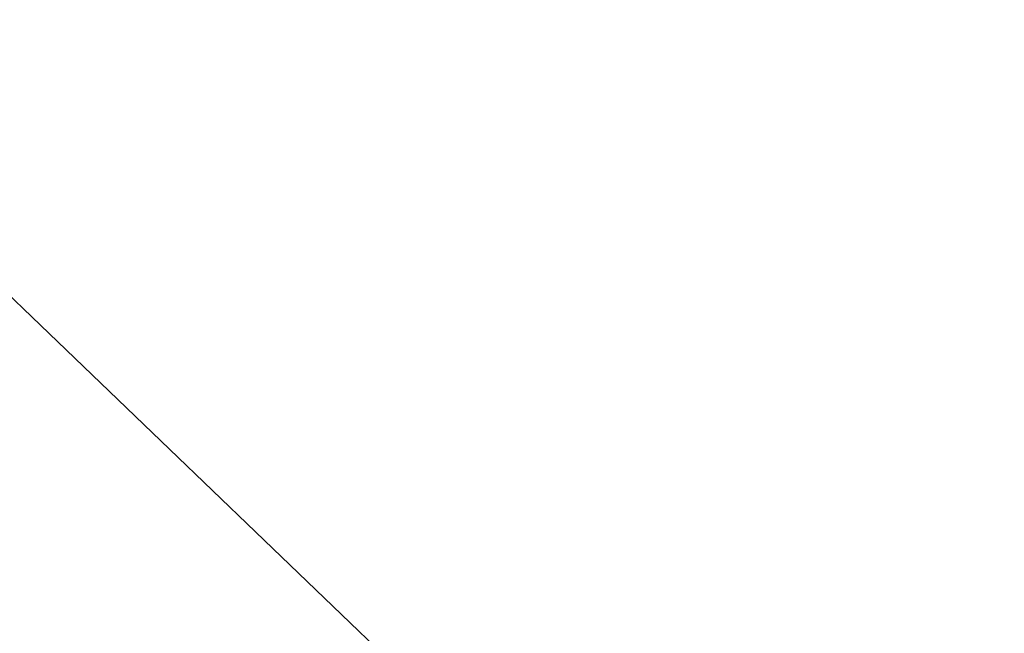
# Model space of a CAD drawing. Header units: millimetres. Extents: x -4 to 636, y -4 to 636.
# Tile 42 of 256: x 117.022 to 118.395, y 74.187 to 75.043. Entities that reach past the tile are written whole.
import ezdxf

# ---------------------------------------------------------------- set-up
doc = ezdxf.new("R2010")
doc.units = ezdxf.units.MM
doc.header["$LTSCALE"] = 25.4
doc.layers.get('0').update_dxf_attribs({"true_color": 0xff5454})

# ---------------------------------------------------------------- blocks, each defined once
blk = doc.blocks.new('AGNES-ROUND-LED-8210-8206-8188-8185.STL')
at = {"color": 7, "true_color": 0xffffff}
mesh = blk.add_polyface(dxfattribs=at)
corners = [(118.0855, 73.6231, 1.9938), (81.7844, 108.4908, 0.089), (118.0855, 73.6231, 0.089), (81.7844, 108.4908, 1.9938)]
mesh.append_faces([[corners[k] for k in face] for face in [(0, 1, 2), (1, 0, 3)]], dxfattribs={"vtx0": -1, "color": 7})
mesh = blk.add_polyface(dxfattribs=at)
corners = [(107.041, 74.8651, -33.6474), (135.9996, 52.808, -33.9718), (107.183, 75.029, -33.9718), (135.8773, 52.629, -33.6474)]
mesh.append_faces([[corners[k] for k in face] for face in [(0, 1, 2), (1, 0, 3)]], dxfattribs={"vtx0": -1, "color": 7})
mesh = blk.add_polyface(dxfattribs=at)
corners = [(107.1448, 74.9849, -35.1125), (135.6005, 52.2242, -34.6789), (106.7199, 74.4946, -34.6789), (135.9668, 52.7599, -35.1125)]
mesh.append_faces([[corners[k] for k in face] for face in [(0, 1, 2), (1, 0, 3)]], dxfattribs={"vtx0": -1, "color": 7})
mesh = blk.add_polyface(dxfattribs=at)
corners = [(135.8773, 52.629, -33.6474), (107.041, 74.8651, -33.6474), (114.1416, 68.7927, -33.2647)]
mesh.append_faces([[corners[k] for k in face] for face in [(0, 1, 2)]], dxfattribs={"color": 7})
mesh = blk.add_polyface(dxfattribs=at)
corners = [(135.3558, 51.8664, -34.0301), (106.7199, 74.4946, -34.6789), (135.6005, 52.2242, -34.6789), (106.436, 74.1669, -34.0301)]
mesh.append_faces([[corners[k] for k in face] for face in [(0, 1, 2), (1, 0, 3)]], dxfattribs={"vtx0": -1, "color": 7})

msp = doc.modelspace()

# ---------------------------------------------------------------- block references
at = {"color": 0}
msp.add_blockref('AGNES-ROUND-LED-8210-8206-8188-8185.STL', (0, 0), dxfattribs=at)

doc.saveas('drawing.dxf')
